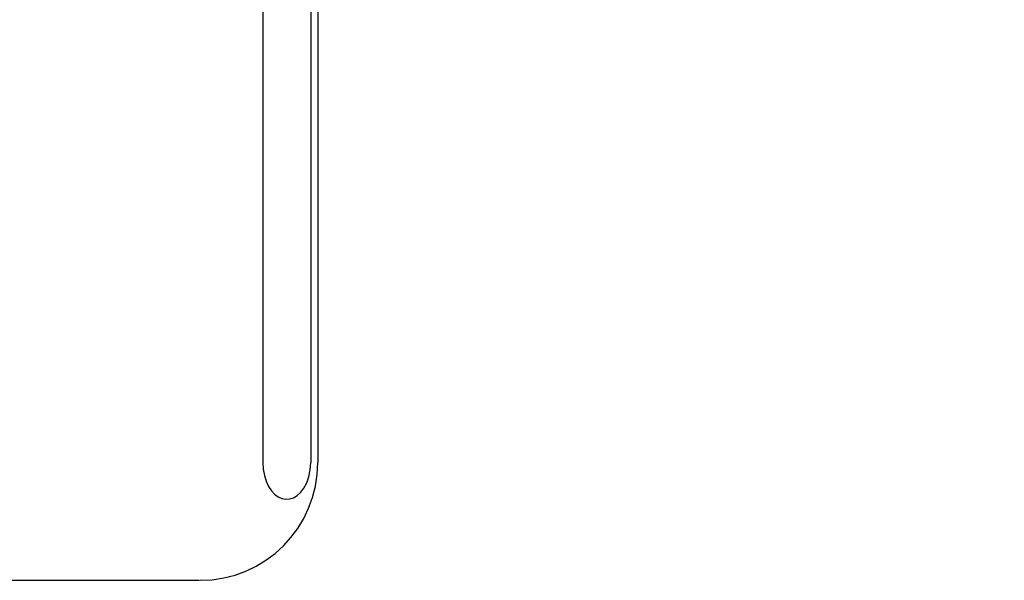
# Model space of a CAD drawing. Header units: inches. Extents: x 0 to 184, y 0 to 119.
# Tile 28 of 114: x 91.9841 to 92.1513, y 44.1769 to 44.272. Entities that reach past the tile are written whole.
import ezdxf

# ---------------------------------------------------------------- set-up
doc = ezdxf.new("R2010")
doc.units = ezdxf.units.IN
doc.header["$LTSCALE"] = 10.121375
doc.header["$MEASUREMENT"] = 0
doc.linetypes.add('HIDDEN', pattern=[0.2, 0.1, -0.1])
doc.layers.add('DEFAULT_2', color=8, linetype='HIDDEN')

msp = doc.modelspace()

# ---------------------------------------------------------------- linework, layer by layer
at = {"layer": 'DEFAULT_2', "color": 8, "linetype": 'HIDDEN'}
for p, q in [((92.0254, 44.30188), (92.0254, 44.19688)), ((92.03352, 44.30188), (92.03352, 44.19688)), ((92.03474, 44.30188), (92.03474, 44.19688)), ((91.96109, 44.17688), (92.01464, 44.17688))]:
    msp.add_line(p, q, dxfattribs=at)
msp.add_lwpolyline([(92.0254, 44.19688), (92.02547, 44.19574), (92.02566, 44.19468), (92.02597, 44.19369), (92.02637, 44.19281), (92.02685, 44.19208), (92.0274, 44.19149), (92.028, 44.19105), (92.02863, 44.19077), (92.02928, 44.19065), (92.02994, 44.19068), (92.0306, 44.19089), (92.03124, 44.19126), (92.03184, 44.19181), (92.03238, 44.19252), (92.03284, 44.19341), (92.03321, 44.19445), (92.03343, 44.1956), (92.03352, 44.19688)], dxfattribs=at)
for centre, radius, start, end in [((92.3377, 44.50363), 0.25, 90, 270), ((92.01474, 44.19688), 0.02, 270, 360)]:
    msp.add_arc(centre, radius, start, end, dxfattribs=at)

doc.saveas('drawing.dxf')
